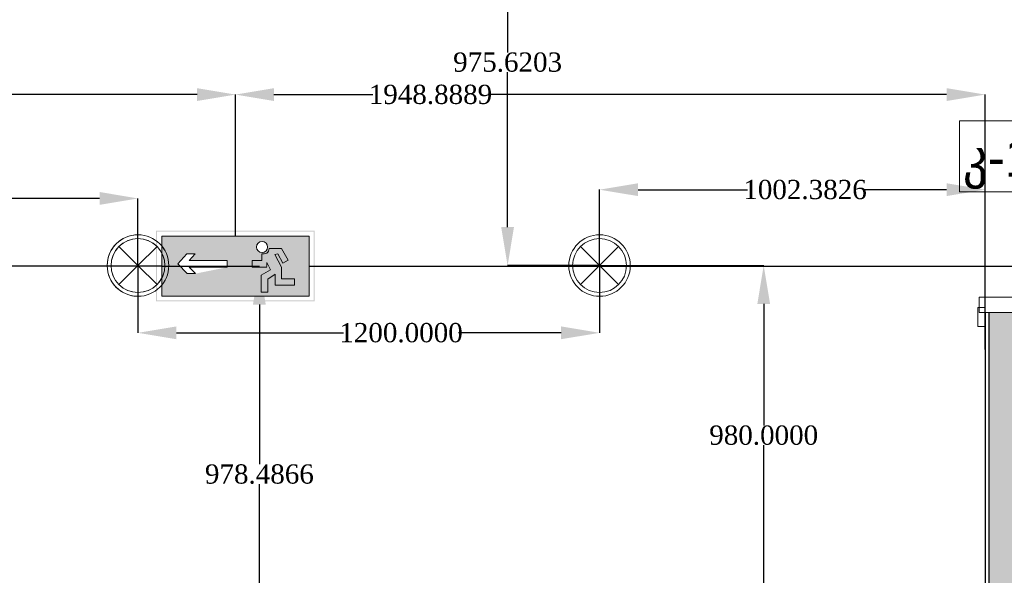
# Model space of a CAD drawing. Header units: millimetres. Extents: x 0 to 88385, y 0 to 41127.
# Tile 54 of 244: x 55608 to 58168, y 21063 to 22507. Entities that reach past the tile are written whole.
import ezdxf

# ---------------------------------------------------------------- set-up
doc = ezdxf.new("R2010")
doc.units = ezdxf.units.MM
doc.header["$MEASUREMENT"] = 0
doc.set_wipeout_variables(frame=1)
for name, color, linetype in [('- ავარიული განათება', 7, 'Continuous'), ('- განათება', 7, 'Continuous'), ('New_Structural - Bearing', 7, 'Continuous')]:
    doc.layers.add(name, color=color, linetype=linetype)
for name, color, linetype, lineweight in [('New_Annotation - Text_Pen_No__20', 1, 'Continuous', 0), ('New_Archicad Doors_Pen_No__1', 7, 'Continuous', 13), ('New_Structural - Bearing_Pen_No__1', 7, 'Continuous', 13)]:
    doc.layers.add(name, color=color, linetype=linetype, lineweight=lineweight)
for name, color, linetype, lineweight, true_color in [('New_Interior - Lamp_Pen_No__77', 7, 'Continuous', 20, 0xffeb28), ('New_Structural - Bearing_Pen_No__5', 7, 'Continuous', 25, 0x40a5ff), ('New_Structural - Bearing_Pen_No__57', 7, 'Continuous', 25, 0xdcd214)]:
    doc.layers.add(name, color=color, linetype=linetype, lineweight=lineweight, true_color=true_color)
doc.styles.add('GENERATED_STYLE_2', font='txt')
doc.styles.get("Standard").update_dxf_attribs({"font": 'sylfaen.ttf'})
doc.dimstyles.get("Standard").update_dxf_attribs({"dimtxt": 0.18, "dimasz": 0.18, "dimexe": 0.18, "dimexo": 0.0625, "dimgap": 0.09, "dimtad": 0, "dimtih": 1, "dimtoh": 1, "dimdec": 4, "dimzin": 0, "dimdsep": 46, "dimtxsty": 'Standard', "dimcen": 0.09, "dimadec": 0, "dimazin": 0, "dimtfac": 1, "dimtdec": 4, "dimtofl": 0, "dimtmove": 0, "dimatfit": 3, "dimfxl": 1, "dimtolj": 1, "dimtzin": 0, "dimarcsym": 0})

# ---------------------------------------------------------------- blocks, each defined once
blk = doc.blocks.new('Door_3')
at = {"layer": 'New_Archicad Doors_Pen_No__1', "color": 7, "linetype": 'Continuous', "lineweight": 13}
for p, q in [((370, 0), (370, 820)), ((370, 820), (410, 820)), ((410, 820), (410, 0)), ((-487, 0), (-487, 19)), ((-487, 19), (-437, 19)), ((-437, 0), (-487, 0)), ((-450, 0), (-487, 0)), ((-450, 0), (-487, 0)), ((-410, 0), (-450, 0)), ((-450, 0), (-450, -115)), ((-450, 0), (-450, -10)), ((-450, 0), (-450, -10)), ((-437, 19), (-437, 0)), ((-410, -115), (-410, 0)), ((410, 0), (370, 0)), ((450, 0), (410, 0)), ((410, 0), (410, -115)), ((437, 19), (487, 19)), ((437, 0), (437, 19)), ((487, 0), (437, 0)), ((450, -115), (450, 0)), ((450, 0), (450, -10)), ((450, 0), (450, -10)), ((450, 0), (487, 0)), ((450, 0), (487, 0)), ((487, 19), (487, 0)), ((-450, -10), (-450, -90)), ((-450, -10), (-450, -90)), ((450, -10), (450, -90)), ((450, -10), (450, -90)), ((-487, -119), (-487, -100)), ((-487, -100), (-437, -100)), ((-450, -100), (-487, -100)), ((-450, -100), (-487, -100)), ((-450, -90), (-450, -100)), ((-450, -90), (-450, -100)), ((-437, -100), (-437, -119)), ((437, -100), (487, -100)), ((437, -119), (437, -100)), ((450, -90), (450, -100)), ((450, -90), (450, -100)), ((450, -100), (487, -100)), ((450, -100), (487, -100)), ((487, -100), (487, -119)), ((-437, -119), (-487, -119)), ((-450, -115), (-410, -115)), ((410, -115), (450, -115)), ((487, -119), (437, -119))]:
    blk.add_line(p, q, dxfattribs=at)
blk.add_arc((410, 0), 820, 90, 180, dxfattribs=at)
blk = doc.blocks.new('Wall_57', base_point=(-26122.4, 12903.1))
at = {"layer": 'New_Structural - Bearing_Pen_No__57', "linetype": 'Continuous', "lineweight": 25, "true_color": 0xdcd214}
blk.add_hatch(color=52, dxfattribs=at).paths.add_polyline_path([(-26112.4, 21746.1), (-26112.4, 12953.1), (-26032.4, 12953.1), (-26032.4, 21746.1)])
at = {"layer": 'New_Structural - Bearing_Pen_No__1', "color": 7, "linetype": 'Continuous', "lineweight": 13}
for p, q in [((-26112.4, 21746.1), (-26122.4, 21746.1)), ((-26032.4, 21746.1), (-26112.4, 21746.1))]:
    blk.add_line(p, q, dxfattribs=at)
at = {"layer": 'New_Structural - Bearing_Pen_No__5', "color": 161, "linetype": 'Continuous', "lineweight": 25, "true_color": 0x40a5ff}
for p, q in [((-26122.4, 21746.1), (-26122.4, 21709.1)), ((-26112.4, 21746.1), (-26112.4, 12953.1))]:
    blk.add_line(p, q, dxfattribs=at)
at = {"layer": 'New_Structural - Bearing_Pen_No__5', "color": 161, "linetype": 'Continuous', "lineweight": 25, "true_color": 0x40a5ff, "flags": 128}
blk.add_lwpolyline([(-26122.4, 21746.1), (-26122.4, 20888)], dxfattribs=at)
at = {"layer": 'New_Archicad Doors_Pen_No__1', "color": 7, "linetype": 'Continuous', "lineweight": 13, "xscale": -1, "zscale": 1000, "rotation": 270}
blk.add_blockref('Door_3', (-26022.4, 22196.1), dxfattribs=at)
blk = doc.blocks.new('Recessed Spot')
at = {"layer": 'New_Interior - Lamp_Pen_No__77', "color": 2, "linetype": 'Continuous', "lineweight": 20, "true_color": 0xffeb28}
for q in [(-49.5, 49.5), (49.5, 49.5), (-49.5, -49.5), (49.5, -49.5)]:
    blk.add_line((0, 0), q, dxfattribs=at)
at = {"layer": 'New_Interior - Lamp_Pen_No__77', "color": 2, "linetype": 'Continuous', "lineweight": 20, "true_color": 0xffeb28, "flags": 128}
blk.add_lwpolyline([(80, 0, 1), (-80, 0, 1)], format="xyb", close=True, dxfattribs=at)
at = {"layer": 'New_Interior - Lamp_Pen_No__77', "color": 2, "linetype": 'Continuous', "lineweight": 20, "true_color": 0xffeb28}
blk.add_circle((0, 0), 70, dxfattribs=at)
blk = doc.blocks.new('*D1172')
at = {"layer": '- განათება', "color": 0, "lineweight": -2, "transparency": 16777216}
for p, q in [((57115.5, 21868), (57115.5, 22065.4)), ((57215.5, 22065.2), (57499.9, 22065.2)), ((58017.9, 22065.2), (57799.8, 22065.2)), ((58117.9, 21727.7), (58117.9, 22065.4))]:
    blk.add_line(p, q, dxfattribs=at)
at = {"layer": '- განათება', "color": 0, "transparency": 16777216}
for points in [[(57215.5, 22081.9), (57215.5, 22048.6), (57115.5, 22065.2)], [(58017.9, 22081.9), (58017.9, 22048.6), (58117.9, 22065.2)]]:
    blk.add_solid(points, dxfattribs=at)
at = {"layer": 'Defpoints', "color": 0, "transparency": 16777216}
for p in [(57115.5, 22065.2), (57115.5, 21868), (58117.9, 21727.6)]:
    blk.add_point(p, dxfattribs=at)
at = {"layer": '- განათება', "color": 0, "transparency": 16777216, "insert": (57649.8, 22065.2), "char_height": 50, "attachment_point": 5}
blk.add_mtext('\\A1;{\\fSylfaen|b0|i0|c0|p18;1002.3826}', dxfattribs=at)
blk = doc.blocks.new('*D1173')
at = {"layer": '- განათება', "color": 0, "lineweight": -2, "transparency": 16777216}
for p, q in [((57466, 22843.6), (56876.3, 22843.6)), ((56876.5, 22743.6), (56876.5, 22422.2)), ((56876.5, 21968), (56876.5, 22370.8)), ((57115.4, 21868), (56876.3, 21868))]:
    blk.add_line(p, q, dxfattribs=at)
at = {"layer": '- განათება', "color": 0, "transparency": 16777216}
for points in [[(56859.8, 22743.6), (56893.1, 22743.6), (56876.5, 22843.6)], [(56859.8, 21968), (56893.1, 21968), (56876.5, 21868)]]:
    blk.add_solid(points, dxfattribs=at)
at = {"layer": 'Defpoints', "color": 0, "transparency": 16777216}
for p in [(57466.1, 22843.6), (56876.5, 21868), (57115.5, 21868)]:
    blk.add_point(p, dxfattribs=at)
at = {"layer": '- განათება', "color": 0, "transparency": 16777216, "insert": (56876.5, 22396.5), "char_height": 50, "attachment_point": 5}
blk.add_mtext('\\A1;{\\fSylfaen|b0|i0|c0|p18;975.6203}', dxfattribs=at)
blk = doc.blocks.new('*D1183')
at = {"layer": '- განათება', "color": 0, "lineweight": -2, "transparency": 16777216}
for p, q in [((54715.5, 21868), (54715.5, 22042.7)), ((54815.5, 22042.5), (55242.7, 22042.5)), ((55815.5, 22042.5), (55542, 22042.5)), ((55915.5, 21868), (55915.5, 22042.7))]:
    blk.add_line(p, q, dxfattribs=at)
at = {"layer": '- განათება', "color": 0, "transparency": 16777216}
for points in [[(54815.5, 22059.2), (54815.5, 22025.8), (54715.5, 22042.5)], [(55815.5, 22059.2), (55815.5, 22025.8), (55915.5, 22042.5)]]:
    blk.add_solid(points, dxfattribs=at)
at = {"layer": 'Defpoints', "color": 0, "transparency": 16777216}
for p in [(54715.5, 22042.5), (54715.5, 21868), (55915.5, 21868)]:
    blk.add_point(p, dxfattribs=at)
at = {"layer": '- განათება', "color": 0, "transparency": 16777216, "insert": (55392.3, 22042.5), "char_height": 50, "attachment_point": 5}
blk.add_mtext('\\A1;{\\fSylfaen|b0|i0|c0|p18;1200.0000}', dxfattribs=at)
blk = doc.blocks.new('*D1184')
at = {"layer": '- განათება', "color": 0, "lineweight": -2, "transparency": 16777216}
for p, q in [((55915.5, 21867.9), (55915.5, 21692.8)), ((57115.5, 21867.9), (57115.5, 21692.8)), ((56015.5, 21693), (56449.7, 21693)), ((57015.5, 21693), (56749, 21693))]:
    blk.add_line(p, q, dxfattribs=at)
at = {"layer": '- განათება', "color": 0, "transparency": 16777216}
for points in [[(56015.5, 21709.7), (56015.5, 21676.4), (55915.5, 21693)], [(57015.5, 21709.7), (57015.5, 21676.4), (57115.5, 21693)]]:
    blk.add_solid(points, dxfattribs=at)
at = {"layer": 'Defpoints', "color": 0, "transparency": 16777216}
for p in [(55915.5, 21868), (57115.5, 21868), (55915.5, 21693)]:
    blk.add_point(p, dxfattribs=at)
at = {"layer": '- განათება', "color": 0, "transparency": 16777216, "insert": (56599.4, 21693), "char_height": 50, "attachment_point": 5}
blk.add_mtext('\\A1;{\\fSylfaen|b0|i0|c0|p18;1200.0000}', dxfattribs=at)
blk = doc.blocks.new('*D1186')
at = {"layer": '- განათება', "color": 0, "lineweight": -2, "transparency": 16777216}
for p, q in [((57115.5, 21868), (57542.5, 21868)), ((57542.3, 21768), (57542.3, 21452.2)), ((57542.3, 20988), (57542.3, 21400.8)), ((56654.4, 20888), (57542.5, 20888))]:
    blk.add_line(p, q, dxfattribs=at)
at = {"layer": '- განათება', "color": 0, "transparency": 16777216}
for points in [[(57525.7, 21768), (57559, 21768), (57542.3, 21868)], [(57525.7, 20988), (57559, 20988), (57542.3, 20888)]]:
    blk.add_solid(points, dxfattribs=at)
at = {"layer": 'Defpoints', "color": 0, "transparency": 16777216}
for p in [(57115.5, 21868), (57542.3, 21868), (56654.3, 20888)]:
    blk.add_point(p, dxfattribs=at)
at = {"layer": '- განათება', "color": 0, "transparency": 16777216, "insert": (57542.3, 21426.5), "char_height": 50, "attachment_point": 5}
blk.add_mtext('\\A1;{\\fSylfaen|b0|i0|c0|p18;980.0000}', dxfattribs=at)
blk = doc.blocks.new('ექსიტიი')
at = {"layer": '- ავარიული განათება', "linetype": 'Continuous', "lineweight": 35}
h = blk.add_hatch(color=7, dxfattribs=at)
h.paths.add_polyline_path([(-16445, -14820.3), (-15390.6, -14820.3), (-15390.6, -14349.4), (-16445, -14349.4)])
h.paths.add_polyline_path([(-15397.3, -14813.4), (-16437.8, -14813.4), (-16437.8, -14356.3), (-15397.3, -14356.3)], flags=0)
at = {"layer": '- ავარიული განათება', "transparency": 33554687}
h = blk.add_hatch(color=3, dxfattribs=at)
h.dxf.hatch_style = 1
h.paths.add_polyline_path([(-16408.1, -14386.1), (-16408.1, -14784.7), (-15427.6, -14784.7), (-15427.6, -14386.1)])
h.paths.add_polyline_path([(-15863, -14548.3), (-15610.3, -14548.3), (-15649.7, -14504.6), (-15594.1, -14504.6), (-15533.9, -14570.2), (-15596.7, -14635.1), (-15651.9, -14635.1), (-15863, -14592.8)], flags=16)
h.paths.add_polyline_path([(-16057.2, -14458.4, -1), (-16131.7, -14458.4, -1)], flags=16)
h.paths.add_polyline_path([(-16126, -14561.5), (-16141.3, -14592.8), (-16126, -14592.8)], flags=16)
at = {"layer": '- ავარიული განათება', "color": 7, "linetype": 'Continuous', "lineweight": 13}
for p, q in [((-15427.6, -14386.1), (-16408.1, -14386.1)), ((-16408.1, -14386.1), (-16408.1, -14784.7)), ((-15427.6, -14784.7), (-15427.6, -14386.1)), ((-16223.4, -14468.8), (-16267.9, -14544.8)), ((-16233.3, -14564.8), (-16200.4, -14503)), ((-16180, -14508.6), (-16224.8, -14591.8)), ((-16141.5, -14468.8), (-16223.4, -14468.8)), ((-16200.4, -14503), (-16180, -14508.6)), ((-16092.1, -14548.3), (-16092.1, -14502.8)), ((-15594.1, -14504.6), (-15649.7, -14504.6)), ((-15649.7, -14504.6), (-15610.3, -14548.3)), ((-15533.9, -14570.2), (-15594.1, -14504.6)), ((-16267.9, -14544.8), (-16233.3, -14564.8)), ((-16224.8, -14591.8), (-16224.8, -14670.1)), ((-16149.6, -14609.7), (-16126, -14561.5)), ((-16126, -14561.5), (-16126, -14592.8)), ((-16126, -14592.8), (-16028.8, -14592.8)), ((-16028.8, -14548.3), (-16092.1, -14548.3)), ((-16028.8, -14592.8), (-16028.8, -14548.3)), ((-15610.3, -14548.3), (-15863, -14548.3)), ((-15863, -14548.3), (-15863, -14592.8)), ((-15863, -14592.8), (-15610.8, -14592.8)), ((-15610.8, -14592.8), (-15651.9, -14635.1)), ((-15596.7, -14635.1), (-15533.9, -14570.2)), ((-16180.7, -14711.9), (-16180.7, -14638.2)), ((-16180.7, -14638.2), (-16132.6, -14671.1)), ((-16089.2, -14646.5), (-16149.6, -14609.7)), ((-16089.2, -14757.7), (-16089.2, -14646.5)), ((-15651.9, -14635.1), (-15596.7, -14635.1)), ((-16224.8, -14670.1), (-16310.3, -14670.1)), ((-16310.3, -14670.1), (-16310.3, -14711.9)), ((-16310.3, -14711.9), (-16180.7, -14711.9)), ((-16132.6, -14671.1), (-16132.6, -14757.7)), ((-16408.1, -14784.7), (-15427.6, -14784.7)), ((-16132.6, -14757.7), (-16089.2, -14757.7))]:
    blk.add_line(p, q, dxfattribs=at)
for centre, start, end in [((-16094.5, -14458.4), 360, 180), ((-16094.5, -14458.4), 180, 0), ((-16104.3, -14467.6), 181.79553, 289.06844)]:
    blk.add_arc(centre, 37.2, start, end, dxfattribs=at)
blk = doc.blocks.new('AVARIULI GANATEBA')
at = {"layer": '- განათება', "color": 3, "linetype": 'Continuous', "lineweight": 20}
for q in [(-49.5, 49.5), (49.5, 49.5), (-49.5, -49.5), (49.5, -49.5)]:
    blk.add_line((0, 0), q, dxfattribs=at)
for major_axis, start_param, end_param in [((56.6, 56.6), 0.785398, 3.926991), ((56.6, 56.6), 3.926991, 7.068583), ((-49.5, 49.5), 2.356194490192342, 8.639379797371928)]:
    blk.add_ellipse((0, 0), major_axis=major_axis, ratio=1, start_param=start_param, end_param=end_param, dxfattribs=at)
blk = doc.blocks.new('*D1376')
at = {"layer": '- ავარიული განათება', "color": 0, "lineweight": -2, "transparency": 16777216}
for p, q in [((50109.4, 21944.5), (50109.4, 22312.7)), ((50209.4, 22312.5), (53270.5, 22312.5)), ((56069, 22312.5), (53574.5, 22312.5)), ((56169, 21944.5), (56169, 22312.7))]:
    blk.add_line(p, q, dxfattribs=at)
at = {"layer": '- ავარიული განათება', "color": 0, "transparency": 16777216}
for points in [[(50209.4, 22329.2), (50209.4, 22295.8), (50109.4, 22312.5)], [(56069, 22329.2), (56069, 22295.8), (56169, 22312.5)]]:
    blk.add_solid(points, dxfattribs=at)
at = {"layer": 'Defpoints', "color": 0, "transparency": 16777216}
for p in [(50109.4, 22312.5), (50109.4, 21944.4), (56169, 21944.4)]:
    blk.add_point(p, dxfattribs=at)
at = {"layer": '- ავარიული განათება', "color": 0, "transparency": 16777216, "insert": (53422.5, 22312.5), "char_height": 50, "attachment_point": 5}
blk.add_mtext('\\A1;{\\fSylfaen|b0|i0|c0|p18;6059.5670}', dxfattribs=at)
blk = doc.blocks.new('*D1379')
at = {"layer": '- ავარიული განათება', "color": 0, "lineweight": -2, "transparency": 16777216}
for p, q in [((56169, 21944.5), (56169, 22312.7)), ((56269, 22312.5), (56526.4, 22312.5)), ((58017.9, 22312.5), (56825.4, 22312.5)), ((58117.9, 21649.6), (58117.9, 22312.7))]:
    blk.add_line(p, q, dxfattribs=at)
at = {"layer": '- ავარიული განათება', "color": 0, "transparency": 16777216}
for points in [[(56269, 22329.2), (56269, 22295.8), (56169, 22312.5)], [(58017.9, 22329.2), (58017.9, 22295.8), (58117.9, 22312.5)]]:
    blk.add_solid(points, dxfattribs=at)
at = {"layer": 'Defpoints', "color": 0, "transparency": 16777216}
for p in [(56169, 22312.5), (56169, 21944.4), (58117.9, 21649.5)]:
    blk.add_point(p, dxfattribs=at)
at = {"layer": '- ავარიული განათება', "color": 0, "transparency": 16777216, "insert": (56675.9, 22312.5), "char_height": 50, "attachment_point": 5}
blk.add_mtext('\\A1;{\\fSylfaen|b0|i0|c0|p18;1948.8889}', dxfattribs=at)
blk = doc.blocks.new('*D1378')
at = {"layer": '- ავარიული განათება', "color": 0, "lineweight": -2, "transparency": 16777216}
for p, q in [((55977.3, 21866.5), (56231.2, 21866.5)), ((56231.1, 21766.5), (56231.1, 21351.1)), ((56231.1, 20988), (56231.1, 21299.7)), ((55559.7, 20888), (56231.2, 20888))]:
    blk.add_line(p, q, dxfattribs=at)
at = {"layer": '- ავარიული განათება', "color": 0, "transparency": 16777216}
for points in [[(56214.4, 21766.5), (56247.7, 21766.5), (56231.1, 21866.5)], [(56214.4, 20988), (56247.7, 20988), (56231.1, 20888)]]:
    blk.add_solid(points, dxfattribs=at)
at = {"layer": 'Defpoints', "color": 0, "transparency": 16777216}
for p in [(55977.2, 21866.5), (56231.1, 21866.5), (55559.6, 20888)]:
    blk.add_point(p, dxfattribs=at)
at = {"layer": '- ავარიული განათება', "color": 0, "transparency": 16777216, "insert": (56231.1, 21325.4), "char_height": 50, "attachment_point": 5}
blk.add_mtext('\\A1;{\\fSylfaen|b0|i0|c0|p18;978.4866}', dxfattribs=at)

msp = doc.modelspace()

# ---------------------------------------------------------------- linework, layer by layer
at = {"layer": '- ავარიული განათება', "color": 3}
for points in [[(55977.19758, 21866.46756), (44658.7328, 21866.46756)], [(56360.75979, 21866.46756), (66044.84229, 21866.46756)]]:
    msp.add_lwpolyline(points, dxfattribs=at)

# ---------------------------------------------------------------- block references
at = {"layer": '- ავარიული განათება', "xscale": -0.3911874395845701, "yscale": 0.3911874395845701, "zscale": 0.3911874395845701}
msp.add_blockref('ექსიტიი', (49942.10066, 27572.09111), dxfattribs=at)
at = {"layer": '- განათება', "color": 1}
msp.add_blockref('AVARIULI GANATEBA', (55915.48505, 21867.98097), dxfattribs=at)
at = {"layer": '- განათება', "color": 2, "linetype": 'Continuous', "lineweight": 20, "true_color": 0xffeb28, "zscale": 1000}
for p in [(55915.48505, 21867.98097), (57115.48505, 21867.98097)]:
    msp.add_blockref('Recessed Spot', p, dxfattribs=at)
at = {"layer": 'New_Structural - Bearing', "color": 7, "lineweight": 35}
msp.add_blockref('Wall_57', (58117.86763, 12903.05519), dxfattribs=at)

# ---------------------------------------------------------------- dimensions: what is measured, and where the dimension line sits
at = {"layer": '- ავარიული განათება', "color": 1}
for base, p1, p2, angle, picture, middle in [((50109.41165, 22312.5), (56168.97869, 21944.44838), (50109.41165, 21944.44838), 180, '*D1376', (53422.5, 22312.5)), ((56231.06704, 21866.46756), (55559.62352, 20887.98097), (55977.19758, 21866.46756), 90, '*D1378', (56231.06704, 21325.38544))]:
    dim = msp.add_linear_dim(base=base, p1=p1, p2=p2, angle=angle, text='{\\fSylfaen|b0|i0|c0|p18;<>}', dimstyle='Standard', override={"dimtxt": 50, "dimasz": 100}, dxfattribs=at)
    dim.commit()
    dim.dimension.update_dxf_attribs({"geometry": picture, "text_midpoint": middle, "dimtype": 160})
at = {"layer": '- განათება', "color": 1}
for base, p1, p2, angle, picture, middle in [((56876.47915, 21867.98097), (57466.08065, 22843.6013), (57115.48505, 21867.98097), 270, '*D1173', (56876.47915, 22396.5)), ((54715.48505, 22042.5), (55915.48505, 21867.98097), (54715.48505, 21867.98097), 180, '*D1183', (55392.33574, 22042.5)), ((55915.48505, 21693.01903), (57115.48505, 21867.98097), (55915.48505, 21867.98097), 180, '*D1184', (56599.3507, 21693.01903)), ((57542.33574, 21867.98097), (56654.34164, 20887.98097), (57115.48505, 21867.98097), 90, '*D1186', (57542.33574, 21426.5))]:
    dim = msp.add_linear_dim(base=base, p1=p1, p2=p2, angle=angle, text='{\\fSylfaen|b0|i0|c0|p18;<>}', dimstyle='Standard', override={"dimtxt": 50, "dimasz": 100}, dxfattribs=at)
    dim.commit()
    dim.dimension.update_dxf_attribs({"geometry": picture, "text_midpoint": middle, "dimtype": 160})

# ---------------------------------------------------------------- next in the draw order: wipeouts: each hides what was drawn before it
at = {"color": 1, "linetype": 'Continuous', "lineweight": 0, "ltscale": 171139.34221}
msp.add_wipeout([(58051.39926, 22059.65884), (58252.56299, 22059.65884), (58252.56299, 22244.50749), (58051.39926, 22244.50749)], dxfattribs=at).dxf.layer = 'New_Annotation - Text_Pen_No__20'

# ---------------------------------------------------------------- next in the draw order: linework, layer by layer
at = {"layer": 'New_Annotation - Text_Pen_No__20', "color": 1, "linetype": 'Continuous', "lineweight": 0, "flags": 128}
msp.add_lwpolyline([(58051.39926, 22059.65884), (58252.56299, 22059.65884), (58252.56299, 22244.50749), (58051.39926, 22244.50749), (58051.39926, 22059.65884)], close=True, dxfattribs=at)

# ---------------------------------------------------------------- next in the draw order: texts
at = {"layer": 'New_Annotation - Text_Pen_No__20', "color": 1, "linetype": 'Continuous', "lineweight": 0, "insert": (58151.98113, 22199.00447), "char_height": 100, "attachment_point": 2, "style": 'GENERATED_STYLE_2'}
msp.add_mtext('\\A1;{\\pqc;\\fBOG 2018|b0|i0|c0|p0;\\W1.000000;კ-\\fBOG 2018|b0|i0|c0|p0;\\W1.000000;1}', dxfattribs=at)

# ---------------------------------------------------------------- next in the draw order: dimensions: what is measured, and where the dimension line sits
at = {"layer": '- ავარიული განათება', "color": 1}
dim = msp.add_linear_dim(base=(56168.97869, 22312.5), p1=(58117.86763, 21649.5), p2=(56168.97869, 21944.44838), angle=180, text='{\\fSylfaen|b0|i0|c0|p18;<>}', dimstyle='Standard', override={"dimtxt": 50, "dimasz": 100}, dxfattribs=at)
dim.commit()
dim.dimension.update_dxf_attribs({"geometry": '*D1379', "text_midpoint": (56675.88915, 22312.5), "dimtype": 160})
at = {"layer": '- განათება', "color": 1}
dim = msp.add_linear_dim(base=(57115.48505, 22065.2392), p1=(58117.86763, 21727.62914), p2=(57115.48505, 21867.98097), angle=180, text='{\\fSylfaen|b0|i0|c0|p18;<>}', dimstyle='Standard', override={"dimtxt": 50, "dimasz": 100}, dxfattribs=at)
dim.commit()
dim.dimension.update_dxf_attribs({"geometry": '*D1172', "text_midpoint": (57649.80918, 22065.2392), "dimtype": 160})

doc.saveas('drawing.dxf')
